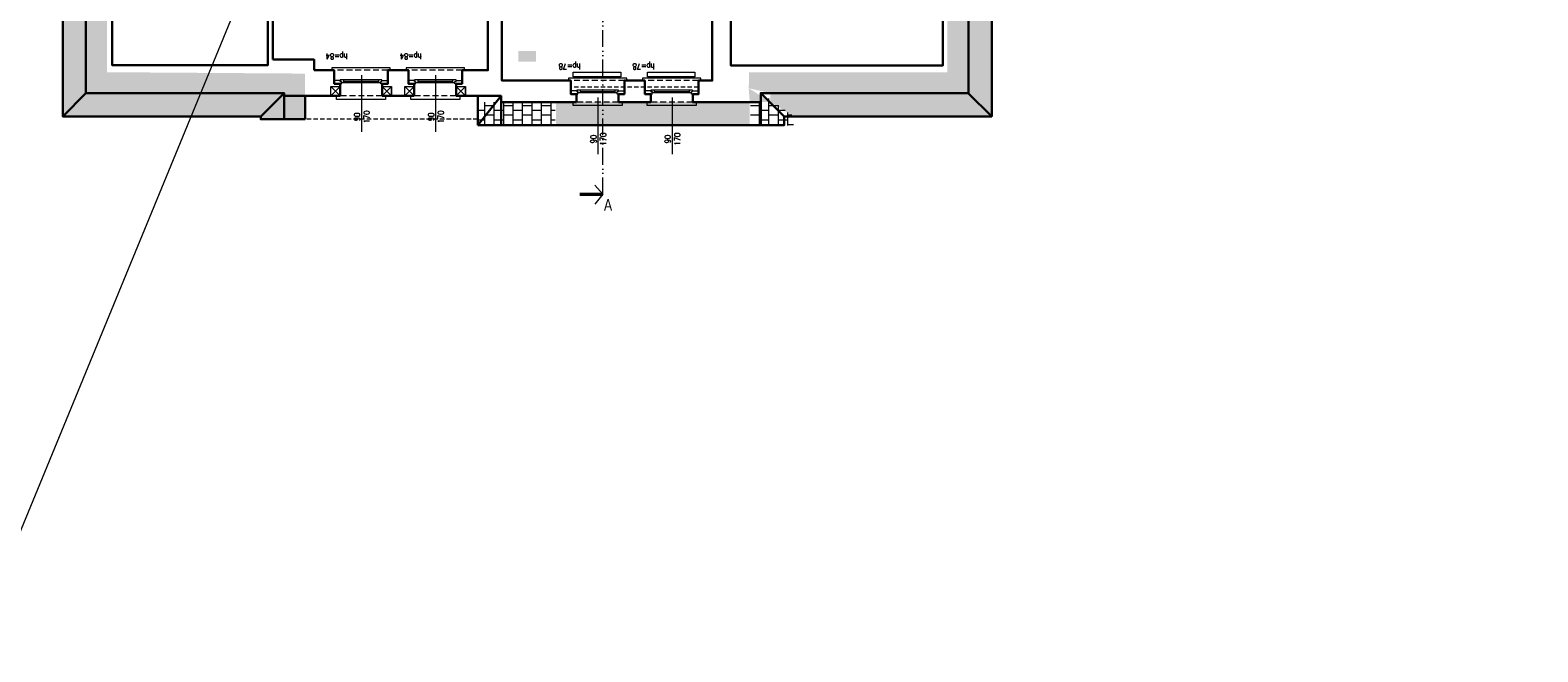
# Model space of a CAD drawing. Header units: millimetres. Extents: x 284606 to 628701, y -213781 to -93475.
# Tile 4 of 102: x 286878 to 290112, y -107771 to -106438. Entities that reach past the tile are written whole.
import ezdxf
from ezdxf.enums import TextEntityAlignment as Align

# ---------------------------------------------------------------- set-up
doc = ezdxf.new("R2010")
doc.units = ezdxf.units.MM
doc.linetypes.add('ACAD_ISO12W100', pattern=[21, 12, -3, 0, -3, 0, -3])
doc.linetypes.add('HIDDEN', pattern=[9.525, 6.35, -3.175])
for name, color, linetype, lineweight in [('!STR_Elewacje 0.15', 10, 'Continuous', 15), ('!STR_Konstrukcja 0.20', 200, 'Continuous', 20), ('!STR_Konstrukcja 0.30', 64, 'Continuous', 30), ('!STR_Ocieplenie 0.05', 1, 'Continuous', 5), ('!STR_Opisy 0.09', 8, 'Continuous', 9), ('!STR_Przerywana 0.09', 8, 'HIDDEN', 9), ('!STR_Stolarka okienna', 72, 'Continuous', 15), ('EKO Opisy 0.09', 8, 'Continuous', 9), ('EKO przekroje', 82, 'Continuous', 13)]:
    doc.layers.add(name, color=color, linetype=linetype, lineweight=lineweight)
doc.layers.add('!STR_Kreskowanie ścian', color=7, linetype='Continuous', lineweight=5, true_color=0xa6a6a6)
doc.styles.add('1_50', font='txt', dxfattribs={"width": 0.8})
doc.styles.add('EKO 1-5', font='romans.shx', dxfattribs={"width": 0.8, "height": 10})

# ---------------------------------------------------------------- blocks, each defined once
blk = doc.blocks.new('*U275')
at = {"layer": '!STR_Konstrukcja 0.20', "linetype": 'Continuous', "lineweight": 15}
for points in [[(8.1, 55.8), (0.6, 55.8), (0.6, 63.3), (105.6, 63.3), (105.6, 55.8), (98.1, 55.8)], [(-4.4, 0.8), (-9.4, 0.8), (-9.4, -4.2), (115.6, -4.2), (115.6, 0.8), (110.6, 0.8)]]:
    blk.add_lwpolyline(points, dxfattribs=at)
at = {"layer": '!STR_Konstrukcja 0.30', "ltscale": 2}
for points in [[(-4.4, 0.8), (-4.4, 29.7), (8.1, 29.7), (8.1, 55.8)], [(98.1, 55.8), (98.1, 29.7), (110.6, 29.7), (110.6, 0.8)]]:
    blk.add_lwpolyline(points, dxfattribs=at)
at = {"layer": '!STR_Przerywana 0.09', "ltscale": 2}
for points in [[(8.1, 55.8), (98.1, 55.8)], [(-4.4, 0.8), (110.6, 0.8)]]:
    blk.add_lwpolyline(points, dxfattribs=at)
at = {"layer": '!STR_Stolarka okienna', "ltscale": 0.3}
for points in [[(-4.4, 22.6), (-4.4, 29.7), (11, 29.7), (11, 24.5), (8.5, 24.5), (8.5, 22.6), (-4.4, 22.6)], [(97.6, 21.6), (97.6, 24.5), (95.1, 24.5), (95.1, 26.7), (11, 26.7), (11, 24.5), (8.5, 24.5), (8.5, 21.6), (97.6, 21.6)], [(15.1, 26.7), (15.1, 21.6)], [(90.6, 24.1), (15.1, 24.1)], [(90.6, 21.6), (90.6, 26.7)], [(110.6, 22.6), (110.6, 29.7), (95.1, 29.7), (95.1, 24.5), (97.6, 24.5), (97.6, 22.6), (110.6, 22.6)]]:
    blk.add_lwpolyline(points, dxfattribs=at)
blk = doc.blocks.new('*U276')
at = {"layer": '!STR_Konstrukcja 0.20', "linetype": 'Continuous', "lineweight": 15}
for points in [[(8.1, 55.8), (0.6, 55.8), (0.6, 63.3), (105.6, 63.3), (105.6, 55.8), (98.1, 55.8)], [(-4.4, 0.8), (-9.4, 0.8), (-9.4, -4.2), (115.6, -4.2), (115.6, 0.8), (110.6, 0.8)]]:
    blk.add_lwpolyline(points, dxfattribs=at)
at = {"layer": '!STR_Konstrukcja 0.30', "ltscale": 2}
for points in [[(-4.4, 0.8), (-4.4, 29.7), (8.1, 29.7), (8.1, 55.8)], [(98.1, 55.8), (98.1, 29.7), (110.6, 29.7), (110.6, 0.8)]]:
    blk.add_lwpolyline(points, dxfattribs=at)
at = {"layer": '!STR_Przerywana 0.09', "ltscale": 2}
for points in [[(8.1, 55.8), (98.1, 55.8)], [(-4.4, 0.8), (110.6, 0.8)]]:
    blk.add_lwpolyline(points, dxfattribs=at)
at = {"layer": '!STR_Stolarka okienna', "ltscale": 0.3}
for points in [[(-4.4, 22.6), (-4.4, 29.7), (11, 29.7), (11, 24.5), (8.5, 24.5), (8.5, 22.6), (-4.4, 22.6)], [(97.6, 21.6), (97.6, 24.5), (95.1, 24.5), (95.1, 26.7), (11, 26.7), (11, 24.5), (8.5, 24.5), (8.5, 21.6), (97.6, 21.6)], [(15.1, 26.7), (15.1, 21.6)], [(90.6, 24.1), (15.1, 24.1)], [(90.6, 21.6), (90.6, 26.7)], [(110.6, 22.6), (110.6, 29.7), (95.1, 29.7), (95.1, 24.5), (97.6, 24.5), (97.6, 22.6), (110.6, 22.6)]]:
    blk.add_lwpolyline(points, dxfattribs=at)
blk = doc.blocks.new('*U333')
at = {"layer": '!STR_Konstrukcja 0.20', "linetype": 'Continuous', "lineweight": 15}
for points in [[(8.1, 46.8), (0.6, 46.8), (0.6, 54.3), (105.6, 54.3), (105.6, 46.8), (98.1, 46.8)], [(-4.4, 0.8), (-9.4, 0.8), (-9.4, -4.2), (115.6, -4.2), (115.6, 0.8), (110.6, 0.8)]]:
    blk.add_lwpolyline(points, dxfattribs=at)
at = {"layer": '!STR_Konstrukcja 0.30', "ltscale": 2}
for points in [[(-4.4, 0.8), (-4.4, 29.7), (8.1, 29.7), (8.1, 46.8)], [(98.1, 46.8), (98.1, 29.7), (110.6, 29.7), (110.6, 0.8)]]:
    blk.add_lwpolyline(points, dxfattribs=at)
at = {"layer": '!STR_Przerywana 0.09', "ltscale": 2}
for points in [[(8.1, 46.8), (98.1, 46.8)], [(-4.4, 0.8), (110.6, 0.8)]]:
    blk.add_lwpolyline(points, dxfattribs=at)
at = {"layer": '!STR_Stolarka okienna', "ltscale": 0.3}
for points in [[(-4.4, 22.6), (-4.4, 29.7), (11, 29.7), (11, 24.5), (8.5, 24.5), (8.5, 22.6), (-4.4, 22.6)], [(97.6, 21.6), (97.6, 24.5), (95.1, 24.5), (95.1, 26.7), (11, 26.7), (11, 24.5), (8.5, 24.5), (8.5, 21.6), (97.6, 21.6)], [(15.1, 26.7), (15.1, 21.6)], [(90.6, 24.1), (15.1, 24.1)], [(90.6, 21.6), (90.6, 26.7)], [(110.6, 22.6), (110.6, 29.7), (95.1, 29.7), (95.1, 24.5), (97.6, 24.5), (97.6, 22.6), (110.6, 22.6)]]:
    blk.add_lwpolyline(points, dxfattribs=at)
blk = doc.blocks.new('*U334')
at = {"layer": '!STR_Konstrukcja 0.20', "linetype": 'Continuous', "lineweight": 15}
for points in [[(8.1, 46.8), (0.6, 46.8), (0.6, 54.3), (105.6, 54.3), (105.6, 46.8), (98.1, 46.8)], [(-4.4, 0.8), (-9.4, 0.8), (-9.4, -4.2), (115.6, -4.2), (115.6, 0.8), (110.6, 0.8)]]:
    blk.add_lwpolyline(points, dxfattribs=at)
at = {"layer": '!STR_Konstrukcja 0.30', "ltscale": 2}
for points in [[(-4.4, 0.8), (-4.4, 29.7), (8.1, 29.7), (8.1, 46.8)], [(98.1, 46.8), (98.1, 29.7), (110.6, 29.7), (110.6, 0.8)]]:
    blk.add_lwpolyline(points, dxfattribs=at)
at = {"layer": '!STR_Przerywana 0.09', "ltscale": 2}
for points in [[(8.1, 46.8), (98.1, 46.8)], [(-4.4, 0.8), (110.6, 0.8)]]:
    blk.add_lwpolyline(points, dxfattribs=at)
at = {"layer": '!STR_Stolarka okienna', "ltscale": 0.3}
for points in [[(-4.4, 22.6), (-4.4, 29.7), (11, 29.7), (11, 24.5), (8.5, 24.5), (8.5, 22.6), (-4.4, 22.6)], [(97.6, 21.6), (97.6, 24.5), (95.1, 24.5), (95.1, 26.7), (11, 26.7), (11, 24.5), (8.5, 24.5), (8.5, 21.6), (97.6, 21.6)], [(15.1, 26.7), (15.1, 21.6)], [(90.6, 24.1), (15.1, 24.1)], [(90.6, 21.6), (90.6, 26.7)], [(110.6, 22.6), (110.6, 29.7), (95.1, 29.7), (95.1, 24.5), (97.6, 24.5), (97.6, 22.6), (110.6, 22.6)]]:
    blk.add_lwpolyline(points, dxfattribs=at)
blk = doc.blocks.new('*U475')
at = {"layer": '!STR_Opisy 0.09', "linetype": 'Continuous'}
blk.add_line((0, -153.5), (0, -32.2), dxfattribs=at)
at = {"layer": '!STR_Opisy 0.09', "linetype": 'Continuous', "style": 'EKO 1-5', "width": 0.8}
blk.add_attdef('HP=', (38.2, 40.6), '', height=12.5, rotation=180, dxfattribs=at)
at = {"layer": '!STR_Opisy 0.09', "ltscale": 0.7, "style": 'EKO 1-5', "width": 0.8}
blk.add_attdef('WYS', text='', height=12.5, rotation=270, dxfattribs=at).set_placement((-10.5, -121.4), align=Align.MIDDLE_CENTER)
at = {"layer": '!STR_Opisy 0.09', "linetype": 'Continuous', "style": 'EKO 1-5', "width": 0.8}
blk.add_attdef('SZER', text='', height=12.5, rotation=270, dxfattribs=at).set_placement((0, -121.4), align=Align.BOTTOM_CENTER)
blk = doc.blocks.new('*U474')
at = {"layer": '!STR_Opisy 0.09', "linetype": 'Continuous'}
blk.add_line((0, -153.5), (0, -32.2), dxfattribs=at)
at = {"layer": '!STR_Opisy 0.09', "linetype": 'Continuous', "style": 'EKO 1-5', "width": 0.8}
blk.add_attdef('HP=', (37.7, 40.6), '', height=12.5, rotation=180, dxfattribs=at)
at = {"layer": '!STR_Opisy 0.09', "ltscale": 0.7, "style": 'EKO 1-5', "width": 0.8}
blk.add_attdef('WYS', text='', height=12.5, rotation=270, dxfattribs=at).set_placement((-10.5, -121.4), align=Align.MIDDLE_CENTER)
at = {"layer": '!STR_Opisy 0.09', "linetype": 'Continuous', "style": 'EKO 1-5', "width": 0.8}
blk.add_attdef('SZER', text='', height=12.5, rotation=270, dxfattribs=at).set_placement((0, -121.4), align=Align.BOTTOM_CENTER)
blk = doc.blocks.new('*U166')
at = {"layer": '!STR_Opisy 0.09', "linetype": 'Continuous'}
blk.add_line((0, -153.5), (0, -32.2), dxfattribs=at)
at = {"layer": '!STR_Opisy 0.09', "linetype": 'Continuous', "style": 'EKO 1-5', "width": 0.8}
blk.add_attdef('HP=', (30.1, 14.6), '', height=12.5, rotation=180, dxfattribs=at)
at = {"layer": '!STR_Opisy 0.09', "ltscale": 0.7, "style": 'EKO 1-5', "width": 0.8}
blk.add_attdef('WYS', text='', height=12.5, rotation=270, dxfattribs=at).set_placement((-10.5, -121.4), align=Align.MIDDLE_CENTER)
at = {"layer": '!STR_Opisy 0.09', "linetype": 'Continuous', "style": 'EKO 1-5', "width": 0.8}
blk.add_attdef('SZER', text='', height=12.5, rotation=270, dxfattribs=at).set_placement((0, -121.4), align=Align.BOTTOM_CENTER)
blk = doc.blocks.new('mur pruski')
at = {"layer": '!STR_Ocieplenie 0.05', "ltscale": 1.5}
blk.add_lwpolyline([(0, 20), (20, 20), (20, 0), (0, 0)], close=True, dxfattribs=at)
blk.add_lwpolyline([(0, 20), (20, 0), (20, 20), (0, 0)], dxfattribs=at)
blk = doc.blocks.new('przekroj')
at = {"layer": 'EKO przekroje', "color": 8, "const_width": 7}
blk.add_lwpolyline([(7038.9, 3119.8), (7088.9, 3119.8)], dxfattribs=at)
blk = doc.blocks.new('przekroje')
at = {"layer": 'EKO przekroje'}
blk.add_blockref('przekroj', (-7038.9, -3119.8), dxfattribs=at)

msp = doc.modelspace()

# ---------------------------------------------------------------- hatches: boundary and pattern name
at = {"layer": '!STR_Kreskowanie ścian', "ltscale": 1.5}
h = msp.add_hatch(dxfattribs=at)
h.set_pattern_fill('AR-B88', color=8, scale=0.1, angle=90)
h.set_pattern_definition([(90, (0.048, 2671.18), (-20.32, 1e-15), []), (180, (0.048, 2671.18), (-20.32, -10.16), [20.32, -20.32])])
h.paths.add_polyline_path([(287467.9, -106579), (287422.9, -106579), (287422.9, -106573), (287422.8, -106573), (287372.8, -106623), (287372.8, -106629), (287467.9, -106629)])
h.paths.add_polyline_path([(287467.9, -106534), (287467.9, -106528), (287467.8, -106531), (287422.8, -106573), (287422.9, -106573), (287422.9, -106579), (287467.9, -106579)])
h.paths.add_polyline_path([(287509.7, -105418), (287554.6, -105417.9), (287554.6, -105367.9), (287459.6, -105368), (287459.6, -105514.9), (287509.7, -105514.9)])
h.paths.add_polyline_path([(287553.1, -105418), (287509.7, -105418), (287509.7, -105514.9), (287569.5, -105516), (287553.1, -105516)])
h.paths.add_polyline_path([(288412.1, -105431), (288412.1, -105431), (288412.1, -105418), (288325.1, -105418), (288325.1, -105463), (288325.1, -105463), (288325.1, -105477.7), (288355.1, -105476), (288355.1, -105476)])
h.paths.add_polyline_path([(288462.1, -105381), (288462.1, -105368), (288325.1, -105368), (288325.1, -105418), (288412.1, -105418), (288412.1, -105431), (288412.1, -105431)])
h.paths.add_polyline_path([(288355.1, -105476), (288325.1, -105453), (288325.1, -105504.6), (288325.1, -105587.5), (288325.1, -105500.7), (288355.1, -105475.7)])
h.paths.add_polyline_path([(288234.9, -105741), (288234.9, -105706.1), (288212.4, -105706.1), (288212.4, -105741)])
h.paths.add_polyline_path([(287075.5, -105726.8), (287075.5, -105672.7), (287050.5, -105672.7), (287050.5, -105726.8)])
h.paths.add_polyline_path([(288602, -105749.7), (288602, -105711.9), (288579.5, -105711.9), (288579.5, -105749.7)])
h.paths.add_polyline_path([(287924.9, -106505.2), (287963.3, -106505.2), (287963.3, -106482.7), (287924.9, -106482.7)])
h.paths.add_polyline_path([(286998, -106391.4), (286990.5, -106391.4), (286990.5, -106286.4), (286998, -106286.4)], flags=16)
h.paths.add_polyline_path([(287033.3, -106376.4), (287028.1, -106376.4), (287028.1, -106380.9), (287025.2, -106380.9), (287025.2, -106383.9), (286998.1, -106383.9), (286998.1, -106572.6), (287043.1, -106527.6), (287043.1, -106396.4), (287032.2, -106396.4), (287032.2, -106383.4), (287033.3, -106383.4)])
h.paths.add_polyline_path([(286998.1, -106117.9), (287025.2, -106117.9), (287025.2, -106120.8), (287028.1, -106120.8), (287028.1, -106124.9), (287033.3, -106124.9), (287033.3, -106118.3), (287032.2, -106118.3), (287032.2, -106105.4), (287043.1, -106105.4), (287043.1, -106026.7), (286998.1, -106026.7)])
h.paths.add_polyline_path([(287025.2, -106207.9), (286998.1, -106207.9), (286998.1, -106293.9), (287025.2, -106293.9), (287025.2, -106296.8), (287028.1, -106296.8), (287028.1, -106300.9), (287033.3, -106300.9), (287033.3, -106294.3), (287032.2, -106294.3), (287032.2, -106281.4), (287043.1, -106281.4), (287043.1, -106220.4), (287032.2, -106220.4), (287032.2, -106207.4), (287033.3, -106207.4), (287033.3, -106200.4), (287028.1, -106200.4), (287028.1, -106204.9), (287025.2, -106204.9)])
h.paths.add_polyline_path([(286998.1, -106026.7), (286948.1, -106026.7), (286948.1, -106622.6), (286998.1, -106572.6)])
h.paths.add_polyline_path([(286998, -106110.4), (286998, -106215.4), (286990.5, -106215.4), (286990.5, -106110.4)], flags=16)
h.paths.add_polyline_path([(288890.5, -106319.9), (288864.1, -106319.9), (288864.1, -106316.9), (288861.1, -106316.9), (288861.1, -106312.4), (288855.9, -106312.4), (288855.9, -106319.4), (288857, -106319.4), (288857, -106332.4), (288845.5, -106332.4), (288845.5, -106528), (288890.5, -106573)])
h.paths.add_polyline_path([(288905.4, -106170.4), (288905.4, -106065.4), (288897.9, -106065.4), (288897.9, -106170.4)], flags=16)
h.paths.add_polyline_path([(288905.4, -106162.9), (288890.5, -106162.9), (288890.5, -106229.9), (288905.4, -106229.9), (288905.4, -106222.4), (288897.9, -106222.4), (288897.9, -106327.4), (288905.4, -106327.4), (288905.4, -106319.9), (288890.5, -106319.9), (288890.5, -106573), (288940.4, -106623), (288940.4, -105381.2), (288890.5, -105431.1), (288890.5, -106072.9), (288905.4, -106072.9)])
h.paths.add_polyline_path([(288855.9, -106079.9), (288861.1, -106079.9), (288861.1, -106075.8), (288864.1, -106075.8), (288864.1, -106072.9), (288890.5, -106072.9), (288890.5, -105431.1), (288845.5, -105476.1), (288845.5, -106060.4), (288857, -106060.4), (288857, -106073.3), (288855.9, -106073.3)])
h.paths.add_polyline_path([(288861.1, -106155.4), (288855.9, -106155.4), (288855.9, -106162.4), (288857, -106162.4), (288857, -106175.4), (288845.5, -106175.4), (288845.5, -106217.4), (288857, -106217.4), (288857, -106230.3), (288855.9, -106230.3), (288855.9, -106236.9), (288861.1, -106236.9), (288861.1, -106232.8), (288864.1, -106232.8), (288864.1, -106229.9), (288890.5, -106229.9), (288890.5, -106162.9), (288864.1, -106162.9), (288864.1, -106159.9), (288861.1, -106159.9)])
h = msp.add_hatch(dxfattribs=at)
h.set_pattern_fill('AR-B88', color=8, scale=0.1)
h.set_pattern_definition([(0, (0.048, 2671.18), (0, 20.32), []), (90, (0.048, 2671.18), (-10.16, 20.32), [20.32, -20.32])])
h.paths.add_polyline_path([(287467.8, -106531), (287042.7, -106528), (286998.1, -106572.6), (286998.1, -106573), (287422.8, -106573)])
h.paths.add_polyline_path([(287422.8, -106573), (286997.7, -106573), (286948.1, -106622.6), (286948.1, -106623), (287372.8, -106623)])
h.paths.add_polyline_path([(288419.3, -106562.4), (288465.3, -106573), (288465.3, -106592), (287972.1, -106592), (287916.1, -106592), (288006.1, -106592), (288006.1, -106642), (288421.4, -106642), (288421.4, -106592)])
h.paths.add_polyline_path([(288890.5, -106573), (288419.3, -106562.4), (288515.2, -106623), (288940.4, -106623), (288940.4, -106623)])
h.paths.add_polyline_path([(288845.5, -106528), (288420.2, -106528), (288419.3, -106562.4), (288890.5, -106573)])
h.paths.add_polyline_path([(288940.4, -105381.2), (288940.4, -105381.1), (288462.1, -105381), (288412.1, -105431), (288890.5, -105431.1)])
h.paths.add_polyline_path([(288890.5, -105431.1), (288412.1, -105431), (288355.1, -105476), (288845.5, -105476.1)])
h = msp.add_hatch(dxfattribs=at)
h.set_pattern_fill('AR-B88', color=8, scale=0.1, angle=90)
h.set_pattern_definition([(90, (-6e-11, 2833.336), (-20.32, 1e-15), []), (180, (-6e-11, 2833.336), (-20.32, -10.16), [20.32, -20.32])])
h.paths.add_polyline_path([(288004.5, -106592), (287838.1, -106592), (287838.1, -106642), (288004.5, -106642)])
h.paths.add_polyline_path([(288515.2, -106623), (288455.4, -106579.3), (288465.2, -106592), (288423.2, -106592), (288423.2, -106642), (288515.1, -106642)])

# ---------------------------------------------------------------- linework, layer by layer
at = {"layer": '!STR_Elewacje 0.15', "color": 8, "ltscale": 1.5}
for points in [[(288144.9, -106537.6), (288042.9, -106537.6), (288042.9, -106527.6), (288144.9, -106527.6)], [(288303.9, -106537.6), (288201.9, -106537.6), (288201.9, -106527.6), (288303.9, -106527.6)]]:
    msp.add_lwpolyline(points, close=True, dxfattribs=at)
at = {"layer": '!STR_Konstrukcja 0.30', "color": 8, "ltscale": 1.5}
for p, q in [((286948, -106622.9), (286998, -106572.9)), ((287372.8, -106622.9), (287422.8, -106572.9)), ((287838.1, -106641.9), (287888.1, -106578.9)), ((287838.1, -106641.9), (287838.1, -106578.9)), ((288495.2, -106622.9), (288445.2, -106572.9)), ((288890.2, -106572.9), (288940.4, -106622.9))]:
    msp.add_line(p, q, dxfattribs=at)
for points in [[(288367, -105367.9), (288462, -105367.9), (288462, -105380.9), (288940.4, -105381), (288940.4, -106622.9), (288495.2, -106622.9), (288495.2, -106641.9), (287838.1, -106641.9)], [(287860, -106024.2), (287860, -106523.9), (287804.4, -106523.9)], [(288037.5, -106545.9), (287890, -106545.9), (287890, -106038.9), (287954, -106038.9)], [(288341, -106052.9), (288341, -106545.9), (288311.5, -106545.9)], [(288381.2, -106029.7), (288381.2, -106513.7), (288835.2, -106513.9), (288835.2, -106332.4)], [(287467.8, -106628.9), (287372.8, -106628.9), (287372.8, -106622.9), (286948, -106622.9), (286948, -106076.6)], [(287388, -106324.9), (287388, -106512.9), (287054, -106512.9), (287054, -106396.4)], [(287399, -106500.9), (287399, -106324.9)], [(288890.4, -106319.9), (288890.4, -106572.9), (288445.2, -106572.9), (288445.2, -106591.9), (288299, -106591.9)], [(287542.9, -106578.9), (287422.8, -106578.9), (287422.8, -106572.9), (286998, -106572.9), (286998, -106383.9)], [(287487, -106523.9), (287487, -106500.9), (287399, -106500.9)], [(287530.4, -106523.9), (287487, -106523.9)], [(287689.4, -106523.9), (287645.4, -106523.9)], [(288196.5, -106545.9), (288152.5, -106545.9)], [(287422.8, -106575.9), (287422.8, -106628.9)], [(287467.8, -106578.9), (287467.8, -106628.9)], [(287701.9, -106578.9), (287632.9, -106578.9)], [(288050, -106591.9), (287888.1, -106591.9), (287888.1, -106578.9), (287791.9, -106578.9)], [(287888.1, -106591.9), (287888.1, -106641.9)], [(288209, -106591.9), (288140, -106591.9)], [(288445.2, -106591.9), (288445.2, -106641.9)]]:
    msp.add_lwpolyline(points, dxfattribs=at)
at = {"layer": '!STR_Ocieplenie 0.05', "color": 253, "ltscale": 1.5, "true_color": 0x999999}
msp.add_line((284771.2, -112581.3), (290111.6, -99604.1), dxfattribs=at)
at = {"layer": '!STR_Przerywana 0.09', "color": 8, "ltscale": 1.5}
for points in [[(288311.5, -106545.9), (288311.5, -106560.4), (288037.5, -106560.4), (288037.5, -106545.9)], [(287888.1, -106641.9), (287838.1, -106641.9), (287838.1, -106628.9), (287467.8, -106628.9)]]:
    msp.add_lwpolyline(points, dxfattribs=at)
at = {"layer": 'EKO Opisy 0.09', "color": 8, "linetype": 'ACAD_ISO12W100', "ltscale": 3}
for points in [[(288106.4, -106789.7), (288106.4, -105936), (288171.4, -105936), (288171.4, -105155.9)], [(288089.4, -106770.3), (288106.4, -106789.7), (288089.4, -106810.8)], [(288089.4, -106770.3), (288106.4, -106789.7), (288089.4, -106810.8)], [(288089.4, -106770.3), (288106.4, -106789.7), (288089.4, -106810.8)]]:
    msp.add_lwpolyline(points, dxfattribs=at)

# ---------------------------------------------------------------- block references
at = {"layer": '!STR_Konstrukcja 0.30', "color": 8, "ltscale": 1.5}
ref = msp.add_blockref('*U166', (287589.3, -106502.5), dxfattribs=dict(at, xscale=-1))
ref.add_attrib('SZER', '90', dxfattribs={"layer": '!STR_Opisy 0.09', "linetype": 'Continuous', "height": 12.5, "rotation": 90, "style": 'EKO 1-5', "width": 0.8}).set_placement((287589.3, -106623.9), align=Align.BOTTOM_CENTER)
ref.add_attrib('WYS', '170', dxfattribs={"layer": '!STR_Opisy 0.09', "ltscale": 0.7, "height": 12.5, "rotation": 90, "style": 'EKO 1-5', "width": 0.8}).set_placement((287599.9, -106623.9), align=Align.MIDDLE_CENTER)
ref.add_attrib('HP=', 'hp=84', (287559.2, -106487.9), dxfattribs={"layer": '!STR_Opisy 0.09', "linetype": 'Continuous', "height": 12.5, "rotation": 180, "style": 'EKO 1-5', "width": 0.8})
ref = msp.add_blockref('*U166', (287748.3, -106502.5), dxfattribs=dict(at, xscale=-1))
ref.add_attrib('SZER', '90', dxfattribs={"layer": '!STR_Opisy 0.09', "linetype": 'Continuous', "height": 12.5, "rotation": 90, "style": 'EKO 1-5', "width": 0.8}).set_placement((287748.3, -106623.9), align=Align.BOTTOM_CENTER)
ref.add_attrib('WYS', '170', dxfattribs={"layer": '!STR_Opisy 0.09', "ltscale": 0.7, "height": 12.5, "rotation": 90, "style": 'EKO 1-5', "width": 0.8}).set_placement((287758.9, -106623.9), align=Align.MIDDLE_CENTER)
ref.add_attrib('HP=', 'hp=84', (287718.2, -106487.9), dxfattribs={"layer": '!STR_Opisy 0.09', "linetype": 'Continuous', "height": 12.5, "rotation": 180, "style": 'EKO 1-5', "width": 0.8})
ref = msp.add_blockref('*U474', (288096.5, -106550), dxfattribs=dict(at, xscale=-1))
ref.add_attrib('SZER', '90', dxfattribs={"layer": '!STR_Opisy 0.09', "linetype": 'Continuous', "height": 12.5, "rotation": 90, "style": 'EKO 1-5', "width": 0.8}).set_placement((288096.5, -106671.4), align=Align.BOTTOM_CENTER)
ref.add_attrib('WYS', '170', dxfattribs={"layer": '!STR_Opisy 0.09', "ltscale": 0.7, "height": 12.5, "rotation": 90, "style": 'EKO 1-5', "width": 0.8}).set_placement((288107, -106671.4), align=Align.MIDDLE_CENTER)
ref.add_attrib('HP=', 'hp=78', (288058.8, -106509.4), dxfattribs={"layer": '!STR_Opisy 0.09', "linetype": 'Continuous', "height": 12.5, "rotation": 180, "style": 'EKO 1-5', "width": 0.8})
ref = msp.add_blockref('*U475', (288255.5, -106550), dxfattribs=dict(at, xscale=-1))
ref.add_attrib('SZER', '90', dxfattribs={"layer": '!STR_Opisy 0.09', "linetype": 'Continuous', "height": 12.5, "rotation": 90, "style": 'EKO 1-5', "width": 0.8}).set_placement((288255.5, -106671.4), align=Align.BOTTOM_CENTER)
ref.add_attrib('WYS', '170', dxfattribs={"layer": '!STR_Opisy 0.09', "ltscale": 0.7, "height": 12.5, "rotation": 90, "style": 'EKO 1-5', "width": 0.8}).set_placement((288266, -106671.4), align=Align.MIDDLE_CENTER)
ref.add_attrib('HP=', 'hp=78', (288217.3, -106509.4), dxfattribs={"layer": '!STR_Opisy 0.09', "linetype": 'Continuous', "height": 12.5, "rotation": 180, "style": 'EKO 1-5', "width": 0.8})
at = {"layer": '!STR_Ocieplenie 0.05', "color": 8}
for p in [(287522.9, -106578.9), (287632.9, -106578.9), (287681.9, -106578.9), (287791.9, -106578.9)]:
    msp.add_blockref('mur pruski', p, dxfattribs=at)
at = {"layer": '!STR_Stolarka okienna', "color": 8, "ltscale": 1.5, "rotation": 180}
for name, p in [('*U275', (287641, -106523.1)), ('*U276', (287800, -106523.1)), ('*U333', (288148.2, -106545.1)), ('*U334', (288307.2, -106545.1))]:
    msp.add_blockref(name, p, dxfattribs=at)
at = {"layer": 'EKO Opisy 0.09', "color": 8, "rotation": 180}
msp.add_blockref('przekroje', (288106.4, -106789.7), dxfattribs=at)
msp.add_blockref('przekroje', (288106.4, -106789.7), dxfattribs=at)
msp.add_blockref('przekroje', (288106.4, -106789.7), dxfattribs=at)

# ---------------------------------------------------------------- texts
at = {"layer": '!STR_Opisy 0.09', "color": 8, "ltscale": 1.5, "insert": (285854, -107367.2), "char_height": 150, "attachment_point": 1, "style": '1_50'}
msp.add_mtext_dynamic_manual_height_columns('PODDASZE', width=2231.725, gutter_width=453.6, heights=[120.4], dxfattribs=at)
at = {"layer": 'EKO Opisy 0.09', "color": 8, "insert": (288126.5, -106825.2), "char_height": 25, "attachment_point": 9, "style": '1_50'}
msp.add_mtext_dynamic_manual_height_columns('A', width=119.514, gutter_width=12.5, heights=[0], dxfattribs=at)

doc.saveas('drawing.dxf')
